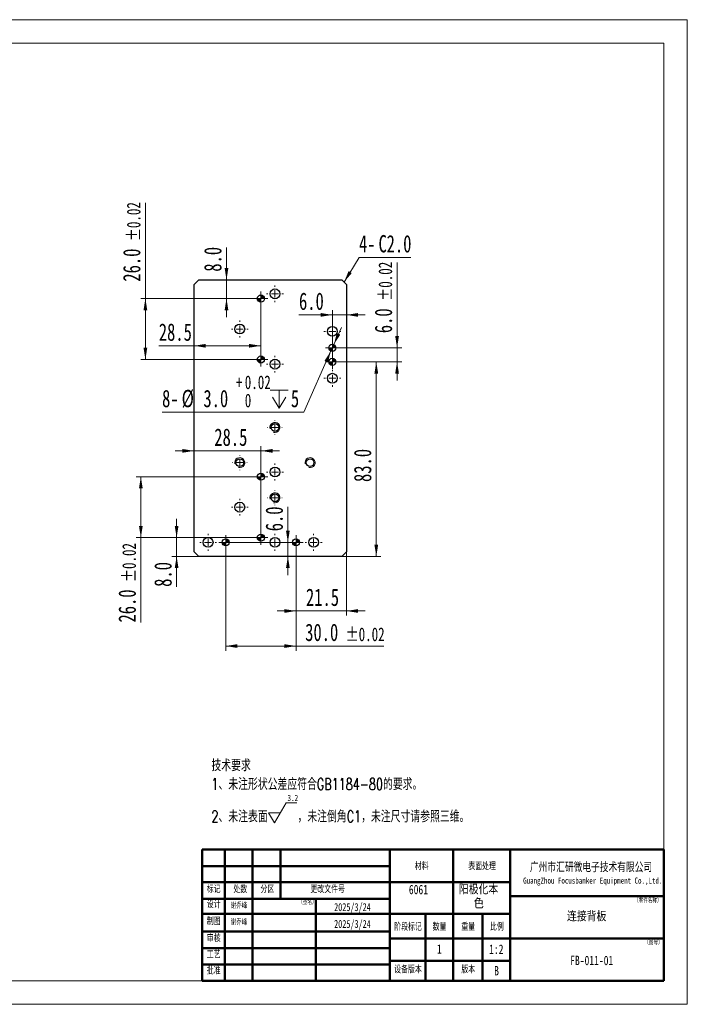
# Model space of a CAD drawing. Header units: millimetres. Extents: x 0 to 297, y 0 to 210.
# Tile 3 of 3: x 155 to 297, y 0 to 210. Entities that reach past the tile are written whole.
import ezdxf

# ---------------------------------------------------------------- set-up
doc = ezdxf.new("R2010")
doc.units = ezdxf.units.MM
doc.styles.add('SLDTEXTSTYLE0', font='TXT', dxfattribs={"width": 0.7, "bigfont": 'bigfont'})
doc.styles.add('SLDTEXTSTYLE1', font='TXT', dxfattribs={"width": 0.7})
doc.styles.add('SLDTEXTSTYLE2', font='TXT', dxfattribs={"width": 0.75, "bigfont": 'bigfont'})
doc.styles.add('SLDTEXTSTYLE3', font='TXT', dxfattribs={"width": 0.75})
doc.dimstyles.new('SLDDIMSTYLE0', dxfattribs={"dimtxt": 3.950146, "dimasz": 2.5, "dimexe": 0, "dimexo": 0.0625, "dimgap": 0.987537, "dimtad": 2, "dimdec": 1, "dimlfac": 2, "dimrnd": 1e-09, "dimzin": 4, "dimdsep": 46, "dimtxsty": 'SLDTEXTSTYLE1', "dimsah": 1, "dimcen": 0.09, "dimadec": 0, "dimazin": 1, "dimtfac": 1, "dimtmove": 0, "dimatfit": 0, "dimfxl": 0, "dimfrac": 2, "dimtolj": 1, "dimtzin": 12, "dimarcsym": 0})
doc.dimstyles.new('SLDDIMSTYLE1', dxfattribs={"dimtxt": 3.950146, "dimasz": 2.5, "dimexe": 0, "dimexo": 0.0625, "dimgap": 0.987537, "dimtad": 2, "dimdec": 1, "dimlfac": 2, "dimrnd": 1e-09, "dimzin": 4, "dimdsep": 46, "dimtxsty": 'SLDTEXTSTYLE1', "dimsah": 1, "dimcen": 0.09, "dimadec": 0, "dimazin": 1, "dimtol": 1, "dimtp": 0.02, "dimtm": 0.02, "dimtfac": 1, "dimtofl": 0, "dimtmove": 0, "dimatfit": 3, "dimfxl": 0, "dimfrac": 2, "dimtolj": 1, "dimarcsym": 0})
doc.dimstyles.new('SLDDIMSTYLE2', dxfattribs={"dimtxt": 3.950146, "dimasz": 2.5, "dimexe": 0, "dimexo": 0.0625, "dimgap": 0.987537, "dimtad": 2, "dimdec": 1, "dimlfac": 2, "dimrnd": 1e-09, "dimzin": 4, "dimdsep": 46, "dimtxsty": 'SLDTEXTSTYLE1', "dimsah": 1, "dimcen": 0.09, "dimadec": 0, "dimazin": 1, "dimtfac": 1, "dimtofl": 0, "dimtmove": 0, "dimatfit": 3, "dimfxl": 0, "dimfrac": 2, "dimtolj": 1, "dimtzin": 12, "dimarcsym": 0})
doc.dimstyles.new('SLDDIMSTYLE3', dxfattribs={"dimtxt": 3.950146, "dimasz": 2.5, "dimexe": 0, "dimexo": 0.0625, "dimgap": 0.987537, "dimtad": 0, "dimtih": 1, "dimtoh": 1, "dimdec": 1, "dimlfac": 2, "dimrnd": 1e-09, "dimzin": 4, "dimdsep": 46, "dimtxsty": 'SLDTEXTSTYLE1', "dimsah": 1, "dimcen": 0, "dimadec": 0, "dimazin": 1, "dimtol": 1, "dimtp": 0.02, "dimtfac": 1, "dimtmove": 0, "dimatfit": 3, "dimfxl": 0, "dimfrac": 2, "dimtolj": 1, "dimarcsym": 0})
doc.dimstyles.new('SLDDIMSTYLE7', dxfattribs={"dimtxt": 3.950146, "dimasz": 2.5, "dimexe": 0, "dimexo": 0.0625, "dimgap": 0.987537, "dimtad": 2, "dimdec": 1, "dimlfac": 2, "dimrnd": 1e-09, "dimzin": 12, "dimdsep": 46, "dimtxsty": 'SLDTEXTSTYLE1', "dimsah": 1, "dimcen": 0.09, "dimadec": 0, "dimazin": 3, "dimtfac": 1, "dimtofl": 0, "dimtmove": 0, "dimatfit": 3, "dimfxl": 0, "dimfrac": 2, "dimtolj": 1, "dimtzin": 12, "dimarcsym": 0})
doc.dimstyles.new('SLDDIMSTYLE8', dxfattribs={"dimtxt": 3.950146, "dimasz": 2.5, "dimexe": 0, "dimexo": 0.0625, "dimgap": 0.987537, "dimtad": 2, "dimdec": 1, "dimlfac": 2, "dimrnd": 1e-09, "dimzin": 4, "dimdsep": 46, "dimtxsty": 'SLDTEXTSTYLE1', "dimsah": 1, "dimcen": 0.09, "dimadec": 0, "dimazin": 1, "dimtol": 1, "dimtp": 0.02, "dimtm": 0.02, "dimtfac": 1, "dimtmove": 0, "dimatfit": 0, "dimfxl": 0, "dimfrac": 2, "dimtolj": 1, "dimarcsym": 0})
doc.dimstyles.new('SLDDIMSTYLE9', dxfattribs={"dimtxt": 3.950146, "dimasz": 2.5, "dimexe": 0, "dimexo": 0.0625, "dimgap": 0.987537, "dimtad": 2, "dimdec": 1, "dimlfac": 2, "dimrnd": 1e-09, "dimzin": 12, "dimdsep": 46, "dimtxsty": 'SLDTEXTSTYLE1', "dimsah": 1, "dimcen": 0.09, "dimadec": 0, "dimazin": 3, "dimtfac": 1, "dimtmove": 0, "dimatfit": 0, "dimfxl": 0, "dimfrac": 2, "dimtolj": 1, "dimtzin": 12, "dimarcsym": 0})

# ---------------------------------------------------------------- blocks, each defined once
blk = doc.blocks.new('SW_NOTE_0')
at = {"color": 0, "linetype": 'Continuous', "lineweight": 0}
for p, q in [((13.44, -10.29), (15.97, -6.01)), ((15.97, -6.01), (18.2, -6.01)), ((13.44, -10.29), (12.17, -8.15)), ((14.7, -8.15), (12.17, -8.15))]:
    blk.add_line(p, q, dxfattribs=at)
at = {"color": 0, "linetype": 'Continuous', "lineweight": 0, "attachment_point": 1}
for s, insert, char_height, style in [('技术要求', (0, 3.22), 2.5, 'SLDTEXTSTYLE0'), ('1、未注形状公差应符合GB1184-80的要求。', (0, -0.78), 2.5, 'SLDTEXTSTYLE0'), ('3.2', (16.24, -4.3), 1.323, 'SLDTEXTSTYLE1'), ('2、未注表面', (0, -7.68), 2.5, 'SLDTEXTSTYLE0'), ('，未注倒角C1，未注尺寸请参照三维。', (18.36, -7.68), 2.5, 'SLDTEXTSTYLE0')]:
    blk.add_mtext(s, dxfattribs=dict(at, insert=insert, char_height=char_height, style=style))
blk = doc.blocks.new('SW_NOTE_0_1')
at = {"color": 0, "linetype": 'Continuous', "lineweight": 0, "char_height": 2, "attachment_point": 2, "style": 'SLDTEXTSTYLE2'}
for s, insert in [('阳极化本', (5.25, 2.58)), ('色', (5.31, -0.42))]:
    blk.add_mtext(s, dxfattribs=dict(at, insert=insert))
blk = doc.blocks.new('SW_NOTE_0_2')
at = {"color": 0, "linetype": 'Continuous', "lineweight": 0, "attachment_point": 2}
for s, insert, char_height, style in [('广州市汇研微电子技术有限公司', (16.21, 2.45), 1.9, 'SLDTEXTSTYLE0'), ('GuangZhou Focusbanker Equipment Co.,Ltd.', (16.58, -0.62), 1.3, 'SLDTEXTSTYLE1')]:
    blk.add_mtext(s, dxfattribs=dict(at, insert=insert, char_height=char_height, style=style))
blk = doc.blocks.new('_D_29')
at = {"color": 7, "linetype": 'Continuous', "lineweight": 0}
for p, q in [((181.41, 150.53), (181.41, 170.92)), ((204.54, 150.53), (180.41, 150.53)), ((181.41, 137.53), (181.41, 150.53)), ((204.54, 137.53), (180.41, 137.53))]:
    blk.add_line(p, q, dxfattribs=at)
at = {"color": 7, "linetype": 'Continuous', "lineweight": 18}
for points in [[(181.41, 150.53), (181.01, 148.03), (181.81, 148.03)], [(181.41, 137.53), (181.81, 140.03), (181.01, 140.03)]]:
    blk.add_solid(points, dxfattribs=at)
at = {"color": 7, "linetype": 'Continuous', "lineweight": 18, "attachment_point": 1, "rotation": 90, "style": 'SLDTEXTSTYLE1'}
for s, insert, char_height in [('±0.02', (177.45, 162.78), 2.91), ('26.0', (176.63, 154.13), 3.704)]:
    blk.add_mtext(s, dxfattribs=dict(at, insert=insert, char_height=char_height))
blk = doc.blocks.new('_D_30')
at = {"color": 7, "linetype": 'Continuous', "lineweight": 0}
for p, q in [((198.71, 154.53), (198.71, 161.44)), ((198.71, 150.53), (198.71, 154.53)), ((204.54, 150.53), (197.71, 150.53)), ((198.71, 150.53), (198.71, 146.53))]:
    blk.add_line(p, q, dxfattribs=at)
at = {"color": 7, "linetype": 'Continuous', "lineweight": 18}
for points in [[(198.71, 154.53), (199.11, 157.03), (198.31, 157.03)], [(198.71, 150.53), (198.31, 148.03), (199.11, 148.03)]]:
    blk.add_solid(points, dxfattribs=at)
at = {"color": 7, "linetype": 'Continuous', "lineweight": 18, "insert": (193.93, 156.25), "char_height": 3.704, "attachment_point": 1, "rotation": 90, "style": 'SLDTEXTSTYLE1'}
blk.add_mtext('8.0', dxfattribs=at)
blk = doc.blocks.new('_D_31')
at = {"color": 7, "linetype": 'Continuous', "lineweight": 0}
for p, q in [((221.29, 147.04), (214.17, 147.04)), ((221.29, 141.53), (221.29, 148.04)), ((221.29, 147.04), (224.29, 147.04)), ((224.29, 147.04), (228.29, 147.04))]:
    blk.add_line(p, q, dxfattribs=at)
at = {"color": 7, "linetype": 'Continuous', "lineweight": 18}
for points in [[(221.29, 147.04), (218.79, 147.44), (218.79, 146.64)], [(224.29, 147.04), (226.79, 146.64), (226.79, 147.44)]]:
    blk.add_solid(points, dxfattribs=at)
at = {"color": 7, "linetype": 'Continuous', "lineweight": 18, "insert": (214.17, 151.81), "char_height": 3.704, "attachment_point": 1, "style": 'SLDTEXTSTYLE1'}
blk.add_mtext('6.0', dxfattribs=at)
blk = doc.blocks.new('_D_32')
at = {"color": 7, "linetype": 'Continuous', "lineweight": 0}
for p, q in [((235.09, 140.03), (235.09, 158.21)), ((222.79, 140.03), (236.09, 140.03)), ((235.09, 140.03), (235.09, 137.03)), ((222.79, 137.03), (236.09, 137.03)), ((235.09, 137.03), (235.09, 133.03))]:
    blk.add_line(p, q, dxfattribs=at)
at = {"color": 7, "linetype": 'Continuous', "lineweight": 18}
for points in [[(235.09, 140.03), (235.49, 142.53), (234.69, 142.53)], [(235.09, 137.03), (234.69, 134.53), (235.49, 134.53)]]:
    blk.add_solid(points, dxfattribs=at)
at = {"color": 7, "linetype": 'Continuous', "lineweight": 18, "attachment_point": 1, "rotation": 90, "style": 'SLDTEXTSTYLE1'}
for s, insert, char_height in [('±0.02', (231.13, 150.06), 2.91), ('6.0', (230.32, 143.14), 3.704)]:
    blk.add_mtext(s, dxfattribs=dict(at, insert=insert, char_height=char_height))
blk = doc.blocks.new('_D_33')
at = {"color": 7, "linetype": 'Continuous', "lineweight": 0}
for p, q in [((204.54, 112.53), (179.44, 112.53)), ((180.44, 112.53), (180.44, 99.53)), ((204.54, 99.53), (179.44, 99.53)), ((180.44, 99.53), (180.44, 81.43))]:
    blk.add_line(p, q, dxfattribs=at)
at = {"color": 7, "linetype": 'Continuous', "lineweight": 18}
for points in [[(180.44, 112.53), (180.04, 110.03), (180.84, 110.03)], [(180.44, 99.53), (180.84, 102.03), (180.04, 102.03)]]:
    blk.add_solid(points, dxfattribs=at)
at = {"color": 7, "linetype": 'Continuous', "lineweight": 18, "attachment_point": 1, "rotation": 90, "style": 'SLDTEXTSTYLE1'}
for s, insert, char_height in [('±0.02', (176.48, 90.07), 2.91), ('26.0', (175.66, 81.43), 3.704)]:
    blk.add_mtext(s, dxfattribs=dict(at, insert=insert, char_height=char_height))
blk = doc.blocks.new('_D_34')
at = {"color": 7, "linetype": 'Continuous', "lineweight": 0}
for p, q in [((198.54, 97.03), (198.54, 75.41)), ((213.54, 97.03), (213.54, 75.41)), ((198.54, 76.41), (213.54, 76.41)), ((213.54, 76.41), (232.28, 76.41))]:
    blk.add_line(p, q, dxfattribs=at)
at = {"color": 7, "linetype": 'Continuous', "lineweight": 18}
for points in [[(198.54, 76.41), (201.04, 76.01), (201.04, 76.81)], [(213.54, 76.41), (211.04, 76.81), (211.04, 76.01)]]:
    blk.add_solid(points, dxfattribs=at)
at = {"color": 7, "linetype": 'Continuous', "lineweight": 18, "attachment_point": 1, "style": 'SLDTEXTSTYLE1'}
for s, insert, char_height in [('30.0', (215.49, 81.19), 3.704), ('±0.02', (224.13, 80.37), 2.91)]:
    blk.add_mtext(s, dxfattribs=dict(at, insert=insert, char_height=char_height))
blk = doc.blocks.new('_D_35')
at = {"color": 7, "linetype": 'Continuous', "lineweight": 0}
for p, q in [((213.54, 97.03), (213.54, 82.89)), ((224.29, 96.53), (224.29, 82.89)), ((213.54, 83.89), (209.54, 83.89)), ((213.54, 83.89), (224.29, 83.89)), ((224.29, 83.89), (228.29, 83.89))]:
    blk.add_line(p, q, dxfattribs=at)
at = {"color": 7, "linetype": 'Continuous', "lineweight": 18}
for points in [[(213.54, 83.89), (211.04, 84.29), (211.04, 83.49)], [(224.29, 83.89), (226.79, 83.49), (226.79, 84.29)]]:
    blk.add_solid(points, dxfattribs=at)
at = {"color": 7, "linetype": 'Continuous', "lineweight": 18, "insert": (215.66, 88.67), "char_height": 3.704, "attachment_point": 1, "style": 'SLDTEXTSTYLE1'}
blk.add_mtext('21.5', dxfattribs=at)
blk = doc.blocks.new('_D_36')
at = {"color": 7, "linetype": 'Continuous', "lineweight": 0}
for p, q in [((188.07, 99.53), (188.07, 103.53)), ((204.54, 99.53), (187.07, 99.53)), ((188.07, 99.53), (188.07, 95.53)), ((192.79, 95.53), (187.07, 95.53)), ((188.07, 95.53), (188.07, 89.04))]:
    blk.add_line(p, q, dxfattribs=at)
at = {"color": 7, "linetype": 'Continuous', "lineweight": 18}
for points in [[(188.07, 99.53), (188.47, 102.03), (187.67, 102.03)], [(188.07, 95.53), (187.67, 93.03), (188.47, 93.03)]]:
    blk.add_solid(points, dxfattribs=at)
at = {"color": 7, "linetype": 'Continuous', "lineweight": 18, "insert": (183.3, 89.04), "char_height": 3.704, "attachment_point": 1, "rotation": 90, "style": 'SLDTEXTSTYLE1'}
blk.add_mtext('8.0', dxfattribs=at)
blk = doc.blocks.new('_D_37')
at = {"color": 7, "linetype": 'Continuous', "lineweight": 0}
for p, q in [((222.79, 137.03), (231.66, 137.03)), ((230.66, 137.03), (230.66, 95.53)), ((223.29, 95.53), (231.66, 95.53))]:
    blk.add_line(p, q, dxfattribs=at)
at = {"color": 7, "linetype": 'Continuous', "lineweight": 18}
for points in [[(230.66, 137.03), (230.26, 134.53), (231.06, 134.53)], [(230.66, 95.53), (231.06, 98.03), (230.26, 98.03)]]:
    blk.add_solid(points, dxfattribs=at)
at = {"color": 7, "linetype": 'Continuous', "lineweight": 18, "insert": (225.88, 111.4), "char_height": 3.704, "attachment_point": 1, "rotation": 90, "style": 'SLDTEXTSTYLE1'}
blk.add_mtext('83.0', dxfattribs=at)
blk = doc.blocks.new('_D_38')
at = {"color": 7, "linetype": 'Continuous', "lineweight": 0}
for p, q in [((191.79, 140.45), (184.27, 140.45)), ((206.04, 140.45), (191.79, 140.45))]:
    blk.add_line(p, q, dxfattribs=at)
at = {"color": 7, "linetype": 'Continuous', "lineweight": 18}
for points in [[(191.79, 140.45), (194.29, 140.05), (194.29, 140.85)], [(206.04, 140.45), (203.54, 140.85), (203.54, 140.05)]]:
    blk.add_solid(points, dxfattribs=at)
at = {"color": 7, "linetype": 'Continuous', "lineweight": 18, "insert": (184.27, 145.22), "char_height": 3.704, "attachment_point": 1, "style": 'SLDTEXTSTYLE1'}
blk.add_mtext('28.5', dxfattribs=at)
blk = doc.blocks.new('_D_39')
at = {"color": 7, "linetype": 'Continuous', "lineweight": 0}
for p, q in [((191.79, 118.04), (187.79, 118.04)), ((206.04, 118.04), (191.79, 118.04)), ((206.04, 114.03), (206.04, 119.04)), ((206.04, 118.04), (210.04, 118.04))]:
    blk.add_line(p, q, dxfattribs=at)
at = {"color": 7, "linetype": 'Continuous', "lineweight": 18}
for points in [[(191.79, 118.04), (189.29, 118.44), (189.29, 117.64)], [(206.04, 118.04), (208.54, 117.64), (208.54, 118.44)]]:
    blk.add_solid(points, dxfattribs=at)
at = {"color": 7, "linetype": 'Continuous', "lineweight": 18, "insert": (196.11, 122.81), "char_height": 3.704, "attachment_point": 1, "style": 'SLDTEXTSTYLE1'}
blk.add_mtext('28.5', dxfattribs=at)
blk = doc.blocks.new('SW_CHAMFER_DIMENSION_0')
at = {"color": 0, "linetype": 'Continuous', "lineweight": 0}
for p, q in [((-3.19, -5.27), (0, 0)), ((0, 0), (11.08, 0))]:
    blk.add_line(p, q, dxfattribs=at)
at = {"color": 0, "linetype": 'Continuous', "lineweight": 18}
blk.add_solid([(-3.19, -5.27), (-1.55, -3.34), (-2.23, -2.92)], dxfattribs=at)
at = {"color": 0, "linetype": 'Continuous', "lineweight": 18, "attachment_point": 1, "style": 'SLDTEXTSTYLE1'}
for s, insert, char_height in [('4-', (0, 4.77), 3.704), ('C', (4.16, 4.77), 3.7), ('2.0', (5.89, 4.77), 3.704)]:
    blk.add_mtext(s, dxfattribs=dict(at, insert=insert, char_height=char_height))
blk = doc.blocks.new('SW_SYMBOL_HOLE_DEPTH')
at = {"color": 0, "linetype": 'Continuous', "lineweight": 18}
for p, q in [((0, 875), (800, 875)), ((100, 555), (400, 75)), ((400, 875), (400, 75)), ((700, 555), (400, 75))]:
    blk.add_line(p, q, dxfattribs=at)
blk = doc.blocks.new('_D_40')
at = {"color": 7, "linetype": 'Continuous', "lineweight": 0}
for p, q in [((221.6, 140.71), (223.22, 144.37)), ((221.6, 140.71), (220.99, 139.34)), ((220.99, 139.34), (215.17, 126.28)), ((215.17, 126.28), (184.97, 126.28))]:
    blk.add_line(p, q, dxfattribs=at)
at = {"color": 7, "linetype": 'Continuous', "lineweight": 18}
for points in [[(221.6, 140.71), (222.98, 142.83), (222.25, 143.16)], [(220.99, 139.34), (219.6, 137.22), (220.33, 136.9)]]:
    blk.add_solid(points, dxfattribs=at)
at = {"color": 7, "linetype": 'Continuous', "lineweight": 18, "xscale": 0.004774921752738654, "yscale": 0.004774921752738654, "zscale": 0.004774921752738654}
blk.add_blockref('SW_SYMBOL_HOLE_DEPTH', (208.04, 126.82), dxfattribs=at)
at = {"color": 7, "linetype": 'Continuous', "lineweight": 18, "attachment_point": 1, "style": 'SLDTEXTSTYLE1'}
for s, insert, char_height in [('+', (200.7, 134.12), 2.91), ('0.02', (202.61, 134.12), 2.91), ('8-', (184.97, 131.06), 3.704), ('%%c', (189.14, 131.06), 3.704), ('3.0', (193.78, 131.06), 3.704), ('0', (202.61, 130.24), 2.91), ('5', (212.44, 131.06), 3.7)]:
    blk.add_mtext(s, dxfattribs=dict(at, insert=insert, char_height=char_height))
blk = doc.blocks.new('_D_41')
at = {"color": 7, "linetype": 'Continuous', "lineweight": 0}
for p, q in [((211.8, 98.53), (211.8, 106.07)), ((212.04, 98.53), (210.8, 98.53)), ((211.8, 98.53), (211.8, 95.53)), ((211.8, 95.53), (211.8, 91.53))]:
    blk.add_line(p, q, dxfattribs=at)
at = {"color": 7, "linetype": 'Continuous', "lineweight": 18}
for points in [[(211.8, 98.53), (212.2, 101.03), (211.4, 101.03)], [(211.8, 95.53), (211.4, 93.03), (212.2, 93.03)]]:
    blk.add_solid(points, dxfattribs=at)
at = {"color": 7, "linetype": 'Continuous', "lineweight": 18, "insert": (207.03, 100.89), "char_height": 3.704, "attachment_point": 1, "rotation": 90, "style": 'SLDTEXTSTYLE1'}
blk.add_mtext('6.0', dxfattribs=at)
blk = doc.blocks.new('SW_CENTERMARKSYMBOL_18')
at = {"color": 0, "linetype": 'Continuous', "lineweight": 18}
for p, q in [((-1.5, 0), (-1.575, 0)), ((0, 0), (-0.75, 0)), ((0, 1.5), (0, 1.575)), ((0, 0), (0, 0.75)), ((0, 0), (0, -0.75)), ((0, 0), (0.75, 0)), ((1.5, 0), (1.575, 0)), ((0, -1.5), (0, -1.575))]:
    blk.add_line(p, q, dxfattribs=at)
blk = doc.blocks.new('SW_CENTERMARKSYMBOL_19')
at = {"color": 0, "linetype": 'Continuous', "lineweight": 18}
for p, q in [((-1.5, 0), (-1.575, 0)), ((0, 0), (-0.75, 0)), ((0, 1.5), (0, 1.575)), ((0, 0), (0, 0.75)), ((0, 0), (0, -0.75)), ((0, 0), (0.75, 0)), ((1.5, 0), (1.575, 0)), ((0, -1.5), (0, -1.575))]:
    blk.add_line(p, q, dxfattribs=at)
blk = doc.blocks.new('SW_CENTERMARKSYMBOL_20')
at = {"color": 0, "linetype": 'Continuous', "lineweight": 18}
for p, q in [((-1.5, 0), (-1.575, 0)), ((0, 0), (-0.75, 0)), ((0, 1.5), (0, 1.575)), ((0, 0), (0, 0.75)), ((0, 0), (0, -0.75)), ((0, 0), (0.75, 0)), ((1.5, 0), (1.575, 0)), ((0, -1.5), (0, -1.575))]:
    blk.add_line(p, q, dxfattribs=at)
blk = doc.blocks.new('SW_CENTERMARKSYMBOL_21')
at = {"color": 0, "linetype": 'Continuous', "lineweight": 18}
for p, q in [((-1.5, 0), (-1.8, 0)), ((0, 0), (-0.75, 0)), ((0, 1.5), (0, 1.8)), ((0, 0), (0, 0.75)), ((0, 0), (0, -0.75)), ((0, 0), (0.75, 0)), ((1.5, 0), (1.8, 0)), ((0, -1.5), (0, -1.8))]:
    blk.add_line(p, q, dxfattribs=at)
blk = doc.blocks.new('SW_CENTERMARKSYMBOL_22')
at = {"color": 0, "linetype": 'Continuous', "lineweight": 18}
for p, q in [((-1.5, 0), (-1.8, 0)), ((0, 0), (-0.75, 0)), ((0, 1.5), (0, 1.8)), ((0, 0), (0, 0.75)), ((0, 0), (0, -0.75)), ((0, 0), (0.75, 0)), ((1.5, 0), (1.8, 0)), ((0, -1.5), (0, -1.8))]:
    blk.add_line(p, q, dxfattribs=at)
blk = doc.blocks.new('SW_CENTERMARKSYMBOL_23')
at = {"color": 0, "linetype": 'Continuous', "lineweight": 18}
for p, q in [((-1.5, 0), (-1.8, 0)), ((0, 0), (-0.75, 0)), ((0, 1.5), (0, 1.8)), ((0, 0), (0, 0.75)), ((0, 0), (0, -0.75)), ((0, 0), (0.75, 0)), ((1.5, 0), (1.8, 0)), ((0, -1.5), (0, -1.8))]:
    blk.add_line(p, q, dxfattribs=at)
blk = doc.blocks.new('SW_CENTERMARKSYMBOL_24')
at = {"color": 0, "linetype": 'Continuous', "lineweight": 18}
for p, q in [((-1.5, 0), (-1.8, 0)), ((0, 0), (-0.75, 0)), ((0, 1.5), (0, 1.8)), ((0, 0), (0, 0.75)), ((0, 0), (0, -0.75)), ((0, 0), (0.75, 0)), ((1.5, 0), (1.8, 0)), ((0, -1.5), (0, -1.8))]:
    blk.add_line(p, q, dxfattribs=at)
blk = doc.blocks.new('SW_CENTERMARKSYMBOL_25')
at = {"color": 0, "linetype": 'Continuous', "lineweight": 18}
for p, q in [((-1.5, 0), (-1.8, 0)), ((0, 0), (-0.75, 0)), ((0, 1.5), (0, 1.8)), ((0, 0), (0, 0.75)), ((0, 0), (0, -0.75)), ((0, 0), (0.75, 0)), ((1.5, 0), (1.8, 0)), ((0, -1.5), (0, -1.8))]:
    blk.add_line(p, q, dxfattribs=at)
blk = doc.blocks.new('SW_CENTERMARKSYMBOL_26')
at = {"color": 0, "linetype": 'Continuous', "lineweight": 18}
for p, q in [((-1.5, 0), (-1.8, 0)), ((0, 0), (-0.75, 0)), ((0, 1.5), (0, 1.8)), ((0, 0), (0, 0.75)), ((0, 0), (0, -0.75)), ((0, 0), (0.75, 0)), ((1.5, 0), (1.8, 0)), ((0, -1.5), (0, -1.8))]:
    blk.add_line(p, q, dxfattribs=at)
blk = doc.blocks.new('SW_CENTERMARKSYMBOL_27')
at = {"color": 0, "linetype": 'Continuous', "lineweight": 18}
for p, q in [((-1.5, 0), (-1.8, 0)), ((0, 0), (-0.75, 0)), ((0, 1.5), (0, 1.8)), ((0, 0), (0, 0.75)), ((0, 0), (0, -0.75)), ((0, 0), (0.75, 0)), ((1.5, 0), (1.8, 0)), ((0, -1.5), (0, -1.8))]:
    blk.add_line(p, q, dxfattribs=at)
blk = doc.blocks.new('SW_CENTERMARKSYMBOL_28')
at = {"color": 0, "linetype": 'Continuous', "lineweight": 18}
for p, q in [((-1.5, 0), (-1.8, 0)), ((0, 0), (-0.75, 0)), ((0, 1.5), (0, 1.8)), ((0, 0), (0, 0.75)), ((0, 0), (0, -0.75)), ((0, 0), (0.75, 0)), ((1.5, 0), (1.8, 0)), ((0, -1.5), (0, -1.8))]:
    blk.add_line(p, q, dxfattribs=at)
blk = doc.blocks.new('SW_CENTERMARKSYMBOL_29')
at = {"color": 0, "linetype": 'Continuous', "lineweight": 18}
for p, q in [((-1.5, 0), (-1.8, 0)), ((0, 0), (-0.75, 0)), ((0, 1.5), (0, 1.8)), ((0, 0), (0, 0.75)), ((0, 0), (0, -0.75)), ((0, 0), (0.75, 0)), ((1.5, 0), (1.8, 0)), ((0, -1.5), (0, -1.8))]:
    blk.add_line(p, q, dxfattribs=at)
blk = doc.blocks.new('SW_CENTERMARKSYMBOL_30')
at = {"color": 0, "linetype": 'Continuous', "lineweight": 18}
for p, q in [((-1.5, 0), (-1.8, 0)), ((0, 0), (-0.75, 0)), ((0, 1.5), (0, 1.8)), ((0, 0), (0, 0.75)), ((0, 0), (0, -0.75)), ((0, 0), (0.75, 0)), ((1.5, 0), (1.8, 0)), ((0, -1.5), (0, -1.8))]:
    blk.add_line(p, q, dxfattribs=at)
blk = doc.blocks.new('SW_CENTERMARKSYMBOL_31')
at = {"color": 0, "linetype": 'Continuous', "lineweight": 18}
for p, q in [((-0.75, 0), (-1.5, 0)), ((0, 0), (-0.75, 0)), ((0, 0.75), (0, 1.5)), ((0, 0), (0, 0.75)), ((0, 0), (0, -0.75)), ((0, 0), (0.75, 0)), ((0.75, 0), (1.5, 0)), ((0, -0.75), (0, -1.5))]:
    blk.add_line(p, q, dxfattribs=at)
blk = doc.blocks.new('SW_CENTERMARKSYMBOL_32')
at = {"color": 0, "linetype": 'Continuous', "lineweight": 18}
for p, q in [((-0.75, 0), (-1.5, 0)), ((0, 0), (-0.75, 0)), ((0, 0.75), (0, 1.5)), ((0, 0), (0, 0.75)), ((0, 0), (0, -0.75)), ((0, 0), (0.75, 0)), ((0.75, 0), (13.5, 0)), ((0, -0.75), (0, -1.5))]:
    blk.add_line(p, q, dxfattribs=at)
blk = doc.blocks.new('SW_CENTERMARKSYMBOL_33')
at = {"color": 0, "linetype": 'Continuous', "lineweight": 18}
for p, q in [((0, 0.75), (0, 11.67)), ((-0.75, 0), (-1.5, 0)), ((0, 0), (-0.75, 0)), ((0, 0), (0, 0.75)), ((0, 0), (0, -0.75)), ((0, 0), (0.75, 0)), ((0.75, 0), (1.5, 0)), ((0, -0.75), (0, -1.5))]:
    blk.add_line(p, q, dxfattribs=at)
blk = doc.blocks.new('SW_CENTERMARKSYMBOL_34')
at = {"color": 0, "linetype": 'Continuous', "lineweight": 18}
for p, q in [((-0.75, 0), (-1.5, 0)), ((0, 0), (-0.75, 0)), ((0, 0.75), (0, 1.5)), ((0, 0), (0, 0.75)), ((0, 0), (0, -0.75)), ((0, 0), (0.75, 0)), ((0.75, 0), (1.5, 0)), ((0, -0.75), (0, -1.5))]:
    blk.add_line(p, q, dxfattribs=at)
blk = doc.blocks.new('SW_CENTERMARKSYMBOL_35')
at = {"color": 0, "linetype": 'Continuous', "lineweight": 18}
for p, q in [((-0.75, 0), (-1.5, 0)), ((0, 0), (-0.75, 0)), ((0, 0.75), (0, 1.5)), ((0, 0), (0, 0.75)), ((0, 0), (0, -0.75)), ((0, 0), (0.75, 0)), ((0.75, 0), (1.5, 0)), ((0, -0.75), (0, -1.5))]:
    blk.add_line(p, q, dxfattribs=at)
blk = doc.blocks.new('SW_CENTERMARKSYMBOL_36')
at = {"color": 0, "linetype": 'Continuous', "lineweight": 18}
for p, q in [((-0.75, 0), (-1.5, 0)), ((0, 0), (-0.75, 0)), ((0, 0.75), (0, 1.5)), ((0, 0), (0, 0.75)), ((0, 0), (0, -0.75)), ((0, 0), (0.75, 0)), ((0.75, 0), (1.5, 0)), ((0, -0.75), (0, -1.5))]:
    blk.add_line(p, q, dxfattribs=at)
blk = doc.blocks.new('SW_CENTERMARKSYMBOL_37')
at = {"color": 0, "linetype": 'Continuous', "lineweight": 18}
for p, q in [((0, 0.75), (0, 11.52)), ((-0.75, 0), (-1.5, 0)), ((0, 0), (-0.75, 0)), ((0, 0), (0, 0.75)), ((0, 0), (0, -0.75)), ((0, 0), (0.75, 0)), ((0.75, 0), (1.5, 0)), ((0, -0.75), (0, -1.5))]:
    blk.add_line(p, q, dxfattribs=at)
blk = doc.blocks.new('SW_CENTERMARKSYMBOL_38')
at = {"color": 0, "linetype": 'Continuous', "lineweight": 18}
for p, q in [((-0.75, 0), (-1.5, 0)), ((0, 0), (-0.75, 0)), ((0, 0.75), (0, 1.5)), ((0, 0), (0, 0.75)), ((0, 0), (0, -0.75)), ((0, 0), (0.75, 0)), ((0.75, 0), (1.5, 0)), ((0, -0.75), (0, -1.5))]:
    blk.add_line(p, q, dxfattribs=at)
blk = doc.blocks.new('SW_DOWELSYMBOL_4')
at = {"linetype": 'Continuous', "lineweight": 18}
h = blk.add_hatch(color=0, dxfattribs=at)
edge = h.paths.add_edge_path(flags=0)
edge.add_arc((0, 0), 0.75, 180, 270)
edge.add_line((0, -0.75), (0, 0))
edge.add_line((0, 0), (-0.75, 0))
h = blk.add_hatch(color=0, dxfattribs=at)
edge = h.paths.add_edge_path(flags=0)
edge.add_arc((0, 0), 0.75, 0, 90)
edge.add_line((0, 0.75), (0, 0))
edge.add_line((0, 0), (0.75, 0))
at = {"color": 0, "linetype": 'Continuous', "lineweight": 18}
blk.add_circle((0, 0), 0.75, dxfattribs=at)
blk = doc.blocks.new('SW_DOWELSYMBOL_5')
at = {"linetype": 'Continuous', "lineweight": 18}
h = blk.add_hatch(color=0, dxfattribs=at)
edge = h.paths.add_edge_path(flags=0)
edge.add_arc((0, 0), 0.75, 180, 270)
edge.add_line((0, -0.75), (0, 0))
edge.add_line((0, 0), (-0.75, 0))
h = blk.add_hatch(color=0, dxfattribs=at)
edge = h.paths.add_edge_path(flags=0)
edge.add_arc((0, 0), 0.75, 0, 90)
edge.add_line((0, 0.75), (0, 0))
edge.add_line((0, 0), (0.75, 0))
at = {"color": 0, "linetype": 'Continuous', "lineweight": 18}
blk.add_circle((0, 0), 0.75, dxfattribs=at)
blk = doc.blocks.new('SW_DOWELSYMBOL_6')
at = {"linetype": 'Continuous', "lineweight": 18}
h = blk.add_hatch(color=0, dxfattribs=at)
edge = h.paths.add_edge_path(flags=0)
edge.add_arc((0, 0), 0.75, 180, 270)
edge.add_line((0, -0.75), (0, 0))
edge.add_line((0, 0), (-0.75, 0))
h = blk.add_hatch(color=0, dxfattribs=at)
edge = h.paths.add_edge_path(flags=0)
edge.add_arc((0, 0), 0.75, 0, 90)
edge.add_line((0, 0.75), (0, 0))
edge.add_line((0, 0), (0.75, 0))
at = {"color": 0, "linetype": 'Continuous', "lineweight": 18}
blk.add_circle((0, 0), 0.75, dxfattribs=at)
blk = doc.blocks.new('SW_DOWELSYMBOL_7')
at = {"linetype": 'Continuous', "lineweight": 18}
h = blk.add_hatch(color=0, dxfattribs=at)
edge = h.paths.add_edge_path(flags=0)
edge.add_arc((0, 0), 0.75, 180, 270)
edge.add_line((0, -0.75), (0, 0))
edge.add_line((0, 0), (-0.75, 0))
h = blk.add_hatch(color=0, dxfattribs=at)
edge = h.paths.add_edge_path(flags=0)
edge.add_arc((0, 0), 0.75, 0, 90)
edge.add_line((0, 0.75), (0, 0))
edge.add_line((0, 0), (0.75, 0))
at = {"color": 0, "linetype": 'Continuous', "lineweight": 18}
blk.add_circle((0, 0), 0.75, dxfattribs=at)
blk = doc.blocks.new('SW_DOWELSYMBOL_8')
at = {"linetype": 'Continuous', "lineweight": 18}
h = blk.add_hatch(color=0, dxfattribs=at)
edge = h.paths.add_edge_path(flags=0)
edge.add_arc((0, 0), 0.75, 180, 270)
edge.add_line((0, -0.75), (0, 0))
edge.add_line((0, 0), (-0.75, 0))
h = blk.add_hatch(color=0, dxfattribs=at)
edge = h.paths.add_edge_path(flags=0)
edge.add_arc((0, 0), 0.75, 0, 90)
edge.add_line((0, 0.75), (0, 0))
edge.add_line((0, 0), (0.75, 0))
at = {"color": 0, "linetype": 'Continuous', "lineweight": 18}
blk.add_circle((0, 0), 0.75, dxfattribs=at)
blk = doc.blocks.new('SW_DOWELSYMBOL_9')
at = {"linetype": 'Continuous', "lineweight": 18}
h = blk.add_hatch(color=0, dxfattribs=at)
edge = h.paths.add_edge_path(flags=0)
edge.add_arc((0, 0), 0.75, 180, 270)
edge.add_line((0, -0.75), (0, 0))
edge.add_line((0, 0), (-0.75, 0))
h = blk.add_hatch(color=0, dxfattribs=at)
edge = h.paths.add_edge_path(flags=0)
edge.add_arc((0, 0), 0.75, 0, 90)
edge.add_line((0, 0.75), (0, 0))
edge.add_line((0, 0), (0.75, 0))
at = {"color": 0, "linetype": 'Continuous', "lineweight": 18}
blk.add_circle((0, 0), 0.75, dxfattribs=at)
blk = doc.blocks.new('SW_DOWELSYMBOL_10')
at = {"linetype": 'Continuous', "lineweight": 18}
h = blk.add_hatch(color=0, dxfattribs=at)
edge = h.paths.add_edge_path(flags=0)
edge.add_arc((0, 0), 0.75, 180, 270)
edge.add_line((0, -0.75), (0, 0))
edge.add_line((0, 0), (-0.75, 0))
h = blk.add_hatch(color=0, dxfattribs=at)
edge = h.paths.add_edge_path(flags=0)
edge.add_arc((0, 0), 0.75, 0, 90)
edge.add_line((0, 0.75), (0, 0))
edge.add_line((0, 0), (0.75, 0))
at = {"color": 0, "linetype": 'Continuous', "lineweight": 18}
blk.add_circle((0, 0), 0.75, dxfattribs=at)
blk = doc.blocks.new('SW_DOWELSYMBOL_11')
at = {"linetype": 'Continuous', "lineweight": 18}
h = blk.add_hatch(color=0, dxfattribs=at)
edge = h.paths.add_edge_path(flags=0)
edge.add_arc((0, 0), 0.75, 180, 270)
edge.add_line((0, -0.75), (0, 0))
edge.add_line((0, 0), (-0.75, 0))
h = blk.add_hatch(color=0, dxfattribs=at)
edge = h.paths.add_edge_path(flags=0)
edge.add_arc((0, 0), 0.75, 0, 90)
edge.add_line((0, 0.75), (0, 0))
edge.add_line((0, 0), (0.75, 0))
at = {"color": 0, "linetype": 'Continuous', "lineweight": 18}
blk.add_circle((0, 0), 0.75, dxfattribs=at)

msp = doc.modelspace()

# ---------------------------------------------------------------- linework, layer by layer
at = {"color": 7, "linetype": 'Continuous', "lineweight": 18}
for p, q in [((0, 210), (297, 210)), ((297, 210), (297, 0)), ((10, 205), (292, 205)), ((292, 205), (292, 5)), ((10, 5), (292, 5)), ((0, 0), (297, 0))]:
    msp.add_line(p, q, dxfattribs=at)
at = {"color": 7, "linetype": 'Continuous', "lineweight": 25}
for p, q in [((192.791, 154.528), (191.791, 153.528)), ((191.791, 96.528), (191.791, 153.528)), ((192.791, 154.528), (223.291, 154.528)), ((224.291, 153.528), (223.291, 154.528)), ((224.291, 153.528), (224.291, 96.528)), ((191.791, 96.528), (192.791, 95.528)), ((223.291, 95.528), (192.791, 95.528)), ((223.291, 95.528), (224.291, 96.528))]:
    msp.add_line(p, q, dxfattribs=at)
at = {"color": 7, "linetype": 'Continuous', "lineweight": 50}
for p, q in [((193.542, 32.994), (291.987, 32.994)), ((193.542, 32.994), (193.542, 4.994)), ((198.334, 32.994), (198.334, 19.266)), ((204.271, 22.494), (204.271, 32.994)), ((210.199, 22.494), (210.199, 32.994)), ((233.542, 32.994), (233.542, 4.994)), ((247.07, 32.994), (247.07, 19.266)), ((259.243, 32.77), (259.243, 19.266)), ((291.987, 32.994), (291.987, 4.994)), ((193.542, 29.494), (233.542, 29.494)), ((193.542, 29.494), (198.542, 29.494)), ((193.542, 26.018), (233.542, 26.018)), ((193.542, 26.018), (198.542, 26.018)), ((259.243, 26.018), (233.542, 26.018)), ((193.542, 22.494), (233.542, 22.494)), ((193.542, 22.494), (198.334, 22.494)), ((198.334, 22.494), (198.334, 19.266)), ((204.271, 19.266), (204.271, 22.494)), ((217.761, 22.494), (217.761, 4.994)), ((259.243, 23.077), (291.987, 23.077)), ((193.542, 19.266), (198.334, 19.266)), ((193.542, 19.266), (198.334, 19.266)), ((198.334, 19.266), (204.271, 19.266)), ((198.334, 19.266), (198.334, 15.494)), ((198.334, 19.266), (204.271, 19.266)), ((198.334, 19.266), (198.334, 15.494)), ((204.271, 19.266), (204.271, 15.494)), ((204.271, 19.266), (213.966, 19.266)), ((204.271, 19.266), (213.966, 19.266)), ((219.542, 19.266), (213.966, 19.266)), ((225.542, 19.266), (219.542, 19.266)), ((234.897, 19.266), (225.542, 19.266)), ((259.243, 19.266), (234.897, 19.266)), ((241.162, 19.266), (241.162, 4.994)), ((247.07, 19.266), (247.07, 4.994)), ((253.334, 19.266), (253.334, 4.994)), ((259.243, 14.022), (259.243, 19.266)), ((193.542, 15.494), (198.334, 15.494)), ((198.334, 15.494), (193.542, 15.494)), ((198.334, 15.494), (198.334, 11.994)), ((198.334, 15.494), (204.271, 15.494)), ((204.271, 15.494), (198.334, 15.494)), ((198.334, 15.494), (198.334, 11.994)), ((204.271, 15.494), (204.271, 11.994)), ((213.966, 15.494), (204.271, 15.494)), ((219.542, 15.494), (213.966, 15.494)), ((225.542, 15.494), (219.542, 15.494)), ((233.542, 15.494), (225.542, 15.494)), ((259.243, 14.022), (233.542, 14.022)), ((259.243, 14.022), (291.987, 14.022)), ((259.243, 14.022), (259.243, 9.295)), ((198.334, 11.994), (193.542, 11.994)), ((193.542, 11.994), (198.334, 11.994)), ((198.334, 11.994), (198.334, 8.494)), ((204.271, 11.994), (198.334, 11.994)), ((198.334, 11.994), (204.271, 11.994)), ((198.334, 11.994), (198.334, 8.494)), ((204.271, 11.994), (204.271, 8.494)), ((213.966, 11.994), (204.271, 11.994)), ((219.542, 11.994), (213.966, 11.994)), ((225.542, 11.994), (219.542, 11.994)), ((233.542, 11.994), (225.542, 11.994)), ((193.542, 8.494), (198.334, 8.494)), ((198.334, 8.494), (193.542, 8.494)), ((198.334, 8.494), (198.334, 4.994)), ((198.334, 8.494), (204.271, 8.494)), ((198.334, 8.494), (204.271, 8.494)), ((198.334, 8.494), (198.334, 4.994)), ((204.271, 8.494), (204.271, 4.994)), ((213.966, 8.494), (204.271, 8.494)), ((219.542, 8.494), (213.966, 8.494)), ((225.542, 8.494), (219.542, 8.494)), ((233.542, 8.494), (225.542, 8.494)), ((259.243, 9.295), (233.542, 9.295)), ((259.243, 4.994), (259.243, 9.295)), ((193.542, 4.994), (291.987, 4.994))]:
    msp.add_line(p, q, dxfattribs=at)
at = {"color": 7, "linetype": 'Continuous', "lineweight": 25}
for centre, radius in [((206.041, 150.528), 0.75), ((209.041, 151.528), 1.05), ((201.541, 144.028), 1.05), ((221.291, 143.528), 1.05), ((221.291, 140.028), 0.75), ((206.041, 137.528), 0.75), ((209.041, 136.528), 1.05), ((221.291, 137.028), 0.75), ((221.291, 133.528), 1.05), ((209.041, 123.028), 0.825), ((201.541, 115.528), 0.825), ((216.541, 115.528), 0.825), ((209.041, 113.528), 1.05), ((206.041, 112.528), 0.75), ((209.041, 108.028), 0.825), ((201.541, 106.028), 1.05), ((194.791, 98.528), 1.05), ((198.541, 98.528), 0.75), ((206.041, 99.528), 0.75), ((209.041, 98.528), 1.05), ((213.541, 98.528), 0.75), ((217.291, 98.528), 1.05)]:
    msp.add_circle(centre, radius, dxfattribs=at)
at = {"color": 7, "linetype": 'Continuous', "lineweight": 18}
for centre in [(209.041, 123.028), (201.541, 115.528), (216.541, 115.528), (209.041, 108.028)]:
    msp.add_arc(centre, 1.075, 255, 195, dxfattribs=at)

# ---------------------------------------------------------------- block references
for name, p in [('SW_CHAMFER_DIMENSION_0', (226.977, 159.296)), ('SW_CENTERMARKSYMBOL_26', (209.041, 151.528)), ('SW_CENTERMARKSYMBOL_38', (206.041, 150.528)), ('SW_DOWELSYMBOL_8', (206.041, 150.528)), ('SW_CENTERMARKSYMBOL_37', (206.041, 137.528)), ('SW_CENTERMARKSYMBOL_25', (201.541, 144.028)), ('SW_CENTERMARKSYMBOL_22', (221.291, 143.528)), ('SW_CENTERMARKSYMBOL_36', (221.291, 140.028)), ('SW_DOWELSYMBOL_5', (221.291, 140.028)), ('SW_DOWELSYMBOL_9', (206.041, 137.528)), ('SW_CENTERMARKSYMBOL_27', (209.041, 136.528)), ('SW_CENTERMARKSYMBOL_35', (221.291, 137.028)), ('SW_DOWELSYMBOL_4', (221.291, 137.028)), ('SW_CENTERMARKSYMBOL_21', (221.291, 133.528)), ('SW_CENTERMARKSYMBOL_18', (209.041, 123.028)), ('SW_CENTERMARKSYMBOL_19', (201.541, 115.528)), ('SW_CENTERMARKSYMBOL_31', (206.041, 112.528)), ('SW_CENTERMARKSYMBOL_30', (209.041, 113.528)), ('SW_DOWELSYMBOL_10', (206.041, 112.528)), ('SW_CENTERMARKSYMBOL_33', (206.041, 99.528)), ('SW_CENTERMARKSYMBOL_20', (209.041, 108.028)), ('SW_CENTERMARKSYMBOL_28', (201.541, 106.028)), ('SW_CENTERMARKSYMBOL_23', (194.791, 98.528)), ('SW_CENTERMARKSYMBOL_32', (198.541, 98.528)), ('SW_DOWELSYMBOL_6', (198.541, 98.528)), ('SW_DOWELSYMBOL_11', (206.041, 99.528)), ('SW_CENTERMARKSYMBOL_29', (209.041, 98.528)), ('SW_CENTERMARKSYMBOL_34', (213.541, 98.528)), ('SW_DOWELSYMBOL_7', (213.541, 98.528)), ('SW_CENTERMARKSYMBOL_24', (217.291, 98.528))]:
    msp.add_blockref(name, p, dxfattribs=at)
at = {"color": 7, "linetype": 'Continuous', "lineweight": 0}
for name, p in [('SW_NOTE_0', (195.489, 48.993)), ('SW_NOTE_0_2', (260.255, 27.657)), ('SW_NOTE_0_1', (247.221, 22.884))]:
    msp.add_blockref(name, p, dxfattribs=at)

# ---------------------------------------------------------------- texts
at = {"color": 7, "linetype": 'Continuous', "lineweight": 0, "attachment_point": 2}
for s, insert, char_height, style in [('材料', (240.341, 30.163), 1.5, 'SLDTEXTSTYLE0'), ('表面处理', (253.227, 30.163), 1.5, 'SLDTEXTSTYLE0'), ('标记', (195.973, 25.255), 1.5, 'SLDTEXTSTYLE0'), ('处数', (201.646, 25.255), 1.5, 'SLDTEXTSTYLE0'), ('分区', (207.435, 25.255), 1.5, 'SLDTEXTSTYLE0'), ('更改文件号', (220.292, 25.255), 1.5, 'SLDTEXTSTYLE0'), ('6061', (239.649, 25.482), 2, 'SLDTEXTSTYLE3'), ('设计', (195.973, 22.023), 1.5, 'SLDTEXTSTYLE0'), ('谢乔峰', (201.374, 21.642), 1.2, 'SLDTEXTSTYLE0'), ('（签名）', (215.966, 22.288), 1, 'SLDTEXTSTYLE0'), ('2025/3/24', (225.574, 21.583), 1.7, 'SLDTEXTSTYLE3'), ('（零件名称）', (288.587, 22.633), 1, 'SLDTEXTSTYLE0'), ('连接背板', (275.532, 19.709), 2, 'SLDTEXTSTYLE2'), ('制图', (195.973, 18.41), 1.5, 'SLDTEXTSTYLE0'), ('谢乔峰', (201.374, 18.094), 1.2, 'SLDTEXTSTYLE0'), ('2025/3/24', (225.574, 17.989), 1.7, 'SLDTEXTSTYLE3'), ('阶段标记', (237.423, 17.225), 1.5, 'SLDTEXTSTYLE0'), ('数量', (244.151, 17.225), 1.5, 'SLDTEXTSTYLE0'), ('重量', (250.275, 17.225), 1.5, 'SLDTEXTSTYLE0'), ('比例', (256.362, 17.225), 1.5, 'SLDTEXTSTYLE0'), ('审核', (195.973, 14.783), 1.5, 'SLDTEXTSTYLE0'), ('1', (244.096, 12.781), 2, 'SLDTEXTSTYLE3'), ('1:2', (256.26, 12.754), 2, 'SLDTEXTSTYLE3'), ('（图号）', (289.784, 13.66), 1, 'SLDTEXTSTYLE0'), ('工艺', (195.973, 11.319), 1.5, 'SLDTEXTSTYLE0'), ('FB-011-01', (276.613, 10.358), 2, 'SLDTEXTSTYLE3'), ('批准', (195.973, 7.889), 1.5, 'SLDTEXTSTYLE0'), ('设备版本', (237.423, 8.133), 1.5, 'SLDTEXTSTYLE0'), ('版本', (250.275, 8.133), 1.5, 'SLDTEXTSTYLE0'), ('B', (256.311, 8.154), 2, 'SLDTEXTSTYLE3')]:
    msp.add_mtext(s, dxfattribs=dict(at, insert=insert, char_height=char_height, style=style))

# ---------------------------------------------------------------- dimensions: what is measured, and where the dimension line sits
at = {"color": 7, "linetype": 'Continuous', "lineweight": 18}
for base, p1, p2, dimstyle, picture, middle in [((181.41, 150.528), (204.541, 137.528), (204.541, 150.528), 'SLDDIMSTYLE1', '_D_29', (181.41, 162.528)), ((198.708, 154.528), (204.541, 150.528), (192.791, 154.528), 'SLDDIMSTYLE0', '_D_30', (198.708, 158.847)), ((235.093, 137.028), (222.791, 140.028), (222.791, 137.028), 'SLDDIMSTYLE8', '_D_32', (235.093, 150.676)), ((230.655, 95.528), (222.791, 137.028), (223.291, 95.528), 'SLDDIMSTYLE2', '_D_37', (230.655, 114.853)), ((180.438, 99.528), (204.541, 112.528), (204.541, 99.528), 'SLDDIMSTYLE1', '_D_33', (180.438, 89.826)), ((211.802, 95.528), (212.041, 98.528), (223.291, 95.528), 'SLDDIMSTYLE0', '_D_41', (211.802, 103.482)), ((188.073, 95.528), (204.541, 99.528), (192.791, 95.528), 'SLDDIMSTYLE0', '_D_36', (188.073, 91.634))]:
    dim = msp.add_linear_dim(base=base, p1=p1, p2=p2, angle=90, dimstyle=dimstyle, dxfattribs=at)
    dim.commit()
    dim.dimension.update_dxf_attribs({"geometry": picture, "text_midpoint": middle, "dimtype": 160})
for base, p1, p2, dimstyle, picture, middle in [((191.791, 140.445), (206.041, 136.028), (191.791, 153.528), 'SLDDIMSTYLE7', '_D_38', (187.731, 140.445)), ((224.291, 147.036), (221.291, 141.528), (224.291, 153.528), 'SLDDIMSTYLE0', '_D_31', (216.762, 147.036)), ((191.791, 118.038), (206.041, 114.028), (191.791, 96.528), 'SLDDIMSTYLE9', '_D_39', (199.571, 118.038)), ((213.541, 76.412), (198.541, 97.028), (213.541, 97.028), 'SLDDIMSTYLE1', '_D_34', (223.883, 76.412)), ((224.291, 83.894), (213.541, 97.028), (224.291, 96.528), 'SLDDIMSTYLE9', '_D_35', (219.116, 83.894))]:
    dim = msp.add_linear_dim(base=base, p1=p1, p2=p2, dimstyle=dimstyle, dxfattribs=at)
    dim.commit()
    dim.dimension.update_dxf_attribs({"geometry": picture, "text_midpoint": middle, "dimtype": 160})
dim = msp.add_diameter_dim_2p(p1=(220.986, 139.343), p2=(221.596, 140.713), text='8-<>{\\fGDT;x}5', dimstyle='SLDDIMSTYLE3', dxfattribs=at)
dim.commit()
dim.dimension.update_dxf_attribs({"geometry": '_D_40', "text_midpoint": (199.571, 130.269), "dimtype": 163})

doc.saveas('drawing.dxf')
